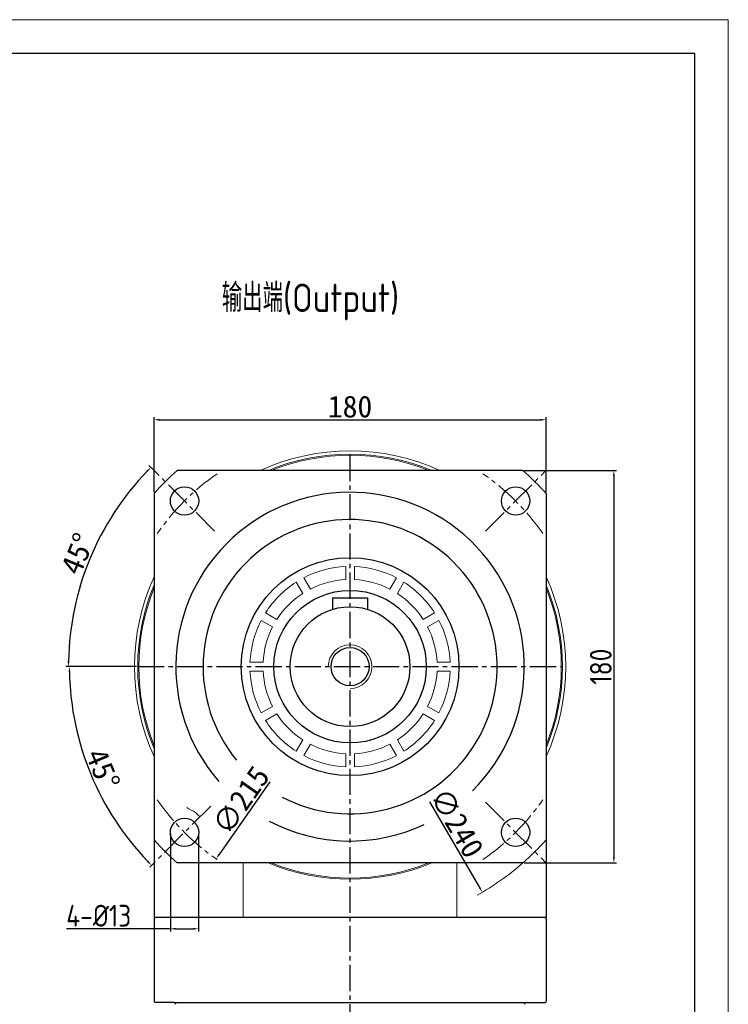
# Model space of a CAD drawing. Header units: millimetres. Extents: x 2026 to 3324, y 344 to 1261.
# Tile 7 of 7: x 2999 to 3324, y 810 to 1261. Entities that reach past the tile are written whole.
import ezdxf

# ---------------------------------------------------------------- set-up
doc = ezdxf.new("R2010")
doc.units = ezdxf.units.MM
doc.linetypes.add('点画线', pattern=[18, 12, -2, 2, -2])
for name, color, linetype in [('6文字层', 3, 'Continuous'), ('7中心线层', 7, '点画线'), ('标注线', 7, 'Continuous')]:
    doc.layers.add(name, color=color, linetype=linetype)
for name, color, linetype, lineweight in [('图框_外框线', 7, 'Continuous', 18), ('粗实线', 7, 'Continuous', 40), ('细实线', 211, 'Continuous', 18)]:
    doc.layers.add(name, color=color, linetype=linetype, lineweight=lineweight)
doc.styles.add('工程字', font='gbenor.shx', dxfattribs={"bigfont": 'gbcbig.shx'})
doc.dimstyles.new('ISO-25', dxfattribs={"dimtxt": 2.5, "dimasz": 2.5, "dimexe": 1.25, "dimexo": 0.625, "dimtad": 1, "dimtxsty": 'Standard', "dimcen": 2.5, "dimadec": 0, "dimazin": 0, "dimtfac": 1, "dimtmove": 0, "dimatfit": 3, "dimfxl": 1, "dimarcsym": 0})

# ---------------------------------------------------------------- blocks, each defined once
blk = doc.blocks.new('*D33')
at = {"layer": '6文字层', "color": 0, "lineweight": -2}
for p, q in [((3230.51, 1054.71), (3272.88, 1054.71)), ((3271.63, 1052.21), (3271.63, 877.21)), ((3230.51, 874.71), (3272.88, 874.71))]:
    blk.add_line(p, q, dxfattribs=at)
at = {"layer": '6文字层', "color": 0}
for points in [[(3272.05, 1052.21), (3271.22, 1052.21), (3271.63, 1054.71)], [(3271.22, 877.21), (3272.05, 877.21), (3271.63, 874.71)]]:
    blk.add_solid(points, dxfattribs=at)
at = {"layer": 'Defpoints', "color": 0}
for p in [(3229.88, 1054.71), (3229.88, 874.71), (3271.63, 874.71)]:
    blk.add_point(p, dxfattribs=at)
at = {"layer": '6文字层', "color": 0, "insert": (3265.63, 964.71), "char_height": 10, "attachment_point": 5, "rotation": 90, "style": '工程字'}
blk.add_mtext('180', dxfattribs=at)
blk = doc.blocks.new('*D34')
at = {"layer": '6文字层', "color": 0, "lineweight": -2}
for p, q in [((3060.26, 1054.95), (3058.18, 1057.04)), ((3052.49, 964.71), (3019.94, 964.71))]:
    blk.add_line(p, q, dxfattribs=at)
blk.add_arc((3150.51, 964.71), 129.32, 136.1076, 178.8924, dxfattribs=at)
at = {"layer": '6文字层', "color": 0}
for points in [[(3057.61, 1054.08), (3057.02, 1054.66), (3059.06, 1056.15)], [(3020.79, 967.21), (3021.63, 967.2), (3021.19, 964.71)]]:
    blk.add_solid(points, dxfattribs=at)
at = {"layer": 'Defpoints', "color": 0}
for p in [(3060.71, 1054.51), (3038.51, 1029.37), (3088.28, 1026.93), (3053.12, 964.71), (3251.2, 964.71)]:
    blk.add_point(p, dxfattribs=at)
at = {"layer": '6文字层', "color": 0, "insert": (3025.49, 1016.49), "char_height": 10, "attachment_point": 5, "rotation": 67.5}
blk.add_mtext('45%%d', dxfattribs=at)
blk = doc.blocks.new('*D35')
at = {"layer": '6文字层', "color": 0, "lineweight": -2}
for p, q in [((3060.51, 1044.71), (3060.51, 1079.21)), ((3063.01, 1077.96), (3238.01, 1077.96)), ((3240.51, 1044.71), (3240.51, 1079.21))]:
    blk.add_line(p, q, dxfattribs=at)
at = {"layer": '6文字层', "color": 0}
for points in [[(3063.01, 1078.37), (3063.01, 1077.54), (3060.51, 1077.96)], [(3238.01, 1077.54), (3238.01, 1078.37), (3240.51, 1077.96)]]:
    blk.add_solid(points, dxfattribs=at)
at = {"layer": 'Defpoints', "color": 0}
for p in [(3240.51, 1077.96), (3060.51, 1044.08), (3240.51, 1044.08)]:
    blk.add_point(p, dxfattribs=at)
at = {"layer": '6文字层', "color": 0, "insert": (3150.51, 1083.96), "char_height": 10, "attachment_point": 5}
blk.add_mtext('180', dxfattribs=at)
blk = doc.blocks.new('*D36')
at = {"layer": '6文字层', "color": 0, "lineweight": -2}
blk.add_line((3113.7, 911.95), (3090.42, 878.6), dxfattribs=at)
at = {"layer": '6文字层', "color": 0}
blk.add_solid([(3090.08, 878.84), (3090.77, 878.36), (3088.99, 876.55)], dxfattribs=at)
at = {"layer": 'Defpoints', "color": 0}
for p in [(3212.02, 1052.87), (3088.99, 876.55)]:
    blk.add_point(p, dxfattribs=at)
at = {"layer": '6文字层', "color": 0, "insert": (3100.41, 903.39), "char_height": 10, "attachment_point": 5, "rotation": 55.0934}
blk.add_mtext('∅215', dxfattribs=at)
blk = doc.blocks.new('*D37')
at = {"layer": '6文字层', "color": 0, "lineweight": -2}
for p, q in [((3052.49, 964.71), (3020.39, 964.71)), ((3060.26, 874.46), (3058.5, 872.7))]:
    blk.add_line(p, q, dxfattribs=at)
blk.add_arc((3150.51, 964.71), 128.87, 181.1115, 223.8885, dxfattribs=at)
at = {"layer": '6文字层', "color": 0}
for points in [[(3022.08, 962.21), (3021.24, 962.2), (3021.64, 964.71)], [(3057.33, 875.07), (3057.93, 875.66), (3059.38, 873.58)]]:
    blk.add_solid(points, dxfattribs=at)
at = {"layer": 'Defpoints', "color": 0}
for p in [(3053.12, 964.71), (3251.2, 964.71), (3026.03, 931.35), (3086.52, 900.71), (3060.71, 874.91)]:
    blk.add_point(p, dxfattribs=at)
at = {"layer": '6文字层', "color": 0, "insert": (3036.99, 917.69), "char_height": 10, "attachment_point": 5, "rotation": 292.5}
blk.add_mtext('45%%d', dxfattribs=at)
blk = doc.blocks.new('*D38')
at = {"layer": '6文字层', "color": 0, "lineweight": -2}
for p, q in [((3067.99, 888.07), (3067.99, 843.21)), ((3080.99, 888.07), (3080.99, 843.21)), ((3067.99, 844.46), (3020.37, 844.46)), ((3070.49, 844.46), (3078.49, 844.46))]:
    blk.add_line(p, q, dxfattribs=at)
at = {"layer": '6文字层', "color": 0}
for points in [[(3070.49, 844.88), (3070.49, 844.05), (3067.99, 844.46)], [(3078.49, 844.05), (3078.49, 844.88), (3080.99, 844.46)]]:
    blk.add_solid(points, dxfattribs=at)
at = {"layer": 'Defpoints', "color": 0}
for p in [(3067.99, 888.69), (3080.99, 888.69), (3080.99, 844.46)]:
    blk.add_point(p, dxfattribs=at)
at = {"layer": '6文字层', "color": 0, "insert": (3035.12, 850.46), "char_height": 10, "attachment_point": 5, "style": '工程字'}
blk.add_mtext('4-%%c13', dxfattribs=at)
blk = doc.blocks.new('*D39')
at = {"layer": '6文字层', "color": 0, "lineweight": -2}
blk.add_line((3186.91, 902.69), (3209.99, 863.37), dxfattribs=at)
at = {"layer": '6文字层', "color": 0}
blk.add_solid([(3209.63, 863.16), (3210.35, 863.59), (3211.25, 861.22)], dxfattribs=at)
at = {"layer": 'Defpoints', "color": 0}
for p in [(3089.76, 1068.2), (3211.25, 861.22)]:
    blk.add_point(p, dxfattribs=at)
at = {"layer": '6文字层', "color": 0, "insert": (3199.53, 893.04), "char_height": 10, "attachment_point": 5, "rotation": 300.412}
blk.add_mtext('∅240', dxfattribs=at)

msp = doc.modelspace()

# ---------------------------------------------------------------- linework, layer by layer
at = {"color": 7, "linetype": 'Continuous', "lineweight": 15}
for p, q in [((3060.5088, 923.4645), (3060.5088, 849.7077)), ((3240.5088, 923.4645), (3240.5088, 849.7077)), ((3101.4553, 874.7077), (3101.4553, 849.7077)), ((3199.5624, 874.7077), (3199.5624, 849.7077))]:
    msp.add_line(p, q, dxfattribs=at)
for radius, start, end in [(99, 65.380023, 114.619977), (97.5, 67.380135, 112.619865), (97, 68.099815, 111.900185), (99, 155.380023, 204.619977), (99, 335.380023, 24.619977), (97.5, 157.380135, 202.619865), (97, 158.099815, 201.900185), (97.5, 337.380135, 22.619865), (97, 338.099815, 21.900185), (97.5, 223.328773, 225), (97.5, 247.380135, 292.619865), (97, 248.099815, 291.900185)]:
    msp.add_arc((3150.5088, 964.7077), radius, start, end, dxfattribs=at)
msp.add_open_spline([(3075.5208, 900.0718), (3076.8404, 899.3303), (3078.1944, 898.5718), (3079.5846, 897.8048)], degree=3, dxfattribs=at)
at = {"layer": '7中心线层'}
for p, q in [((3150.5088, 743.8507), (3150.5088, 1063.1023)), ((3053.1188, 964.7077), (3247.7188, 964.7077))]:
    msp.add_line(p, q, dxfattribs=at)
at = {"layer": '7中心线层', "lineweight": 13}
for p, q in [((3088.2834, 1026.9331), (3060.7063, 1054.5102)), ((3212.7342, 1026.9331), (3240.3114, 1054.5102)), ((3086.5157, 900.7145), (3060.7063, 874.9051)), ((3212.7342, 902.4823), (3240.3114, 874.9051))]:
    msp.add_line(p, q, dxfattribs=at)
for start, end in [(124.59251, 145.40749), (34.59251, 55.40749), (214.59251, 235.40749), (304.59251, 325.40749)]:
    msp.add_arc((3150.5088, 964.7077), 107.5, start, end, dxfattribs=at)
at = {"layer": '图框_外框线', "color": 3}
msp.add_lwpolyline([(2026.2507, 343.6688), (3324.1901, 343.6688), (3324.1901, 1261.4973), (2026.2507, 1261.4973)], close=True, dxfattribs=at)
at = {"layer": '图框_外框线', "color": 3, "lineweight": 25}
msp.add_lwpolyline([(2103.509, 359.1204), (3308.7384, 359.1204), (3308.7384, 1246.0457), (2103.509, 1246.0457)], close=True, dxfattribs=at)
at = {"layer": '粗实线', "lineweight": 30}
for p, q in [((3229.8814, 1054.7077), (3071.1363, 1054.7077)), ((3060.5088, 1044.0802), (3060.5088, 885.3351)), ((3240.5088, 1044.0802), (3240.5088, 885.3351)), ((3060.5088, 885.3351), (3060.5088, 849.6177)), ((3240.5088, 885.3351), (3240.5088, 849.6177)), ((3229.8814, 874.7077), (3071.1363, 874.7077)), ((3061.0088, 849.6177), (3060.5088, 849.1177)), ((3061.0088, 849.6177), (3060.5088, 849.6177)), ((3240.5088, 849.6177), (3061.0088, 849.6177)), ((3240.5088, 849.1177), (3240.0088, 849.6177)), ((3060.5088, 849.1177), (3060.5088, 811.1177)), ((3240.5088, 849.1177), (3240.5088, 811.1177)), ((3060.5088, 811.1177), (3061.0088, 810.6177)), ((3069.7088, 810.6177), (3061.0088, 810.6177)), ((3069.7088, 810.6177), (3231.3088, 810.6177)), ((3231.3088, 810.6177), (3240.0088, 810.6177)), ((3240.0088, 810.6177), (3240.5088, 811.1177))]:
    msp.add_line(p, q, dxfattribs=at)
at = {"layer": '粗实线', "color": 0, "lineweight": 30}
for p, q in [((3142.5088, 996.2077), (3142.5088, 991.0183)), ((3142.5088, 996.2077), (3158.5088, 996.2077)), ((3158.5088, 996.2077), (3158.5088, 991.0183))]:
    msp.add_line(p, q, dxfattribs=at)
at = {"layer": '粗实线', "lineweight": 30}
for centre in [(3074.4948, 1040.7216), (3226.5228, 1040.7216), (3226.5228, 888.6937)]:
    msp.add_circle(centre, 6.5, dxfattribs=at)
at = {"layer": '粗实线', "color": 0, "lineweight": 30}
for centre, radius in [((3150.5088, 964.7077), 50), ((3150.5088, 964.7077), 35), ((3150.5088, 964.7077), 27.5), ((3150.5088, 964.7077), 8.75), ((3074.4948, 888.6937), 6.5)]:
    msp.add_circle(centre, radius, dxfattribs=at)
for start, end in [(131.409622, 138.590378), (41.409622, 48.590378), (221.409622, 228.590378), (311.409622, 318.590378)]:
    msp.add_arc((3150.5088, 964.7077), 120, start, end, dxfattribs=at)
at = {"layer": '粗实线', "lineweight": 30}
for centre, radius, start, end in [((3150.5088, 964.7077), 80, 314.588263, 221.114622), ((3150.5088, 964.7077), 67.5, 242.428913, 219.478424), ((3150.5088, 964.7077), 80, 242.347877, 295.163444), ((3069.7088, 809.8177), 0.8, 0, 90), ((3231.3088, 809.8177), 0.8, 90, 180)]:
    msp.add_arc(centre, radius, start, end, dxfattribs=at)
at = {"layer": '细实线', "color": 0}
for p, q in [((3148.5088, 1010.6642), (3148.5088, 1004.6576)), ((3152.5088, 1010.6642), (3152.5088, 1004.6576)), ((3125.7985, 1003.5072), (3128.8018, 998.3054)), ((3129.2626, 1005.5072), (3132.2659, 1000.3054)), ((3171.755, 1005.5072), (3168.7517, 1000.3054)), ((3175.2191, 1003.5072), (3172.2159, 998.3054)), ((3111.7093, 989.418), (3116.9111, 986.4147)), ((3189.3083, 989.418), (3184.1065, 986.4147)), ((3109.7093, 985.9539), (3114.9111, 982.9506)), ((3191.3083, 985.9539), (3186.1065, 982.9506)), ((3104.5523, 966.7077), (3110.5588, 966.7077)), ((3196.4653, 966.7077), (3190.4588, 966.7077)), ((3104.5523, 962.7077), (3110.5588, 962.7077)), ((3196.4653, 962.7077), (3190.4588, 962.7077)), ((3109.7093, 943.4615), (3114.9111, 946.4647)), ((3191.3083, 943.4615), (3186.1065, 946.4647)), ((3111.7093, 939.9974), (3116.9111, 943.0006)), ((3189.3083, 939.9974), (3184.1065, 943.0006)), ((3125.7985, 925.9082), (3128.8018, 931.11)), ((3175.2191, 925.9082), (3172.2159, 931.11)), ((3129.2626, 923.9082), (3132.2659, 929.11)), ((3171.755, 923.9082), (3168.7517, 929.11)), ((3148.5088, 918.7512), (3148.5088, 924.7577)), ((3152.5088, 918.7512), (3152.5088, 924.7577))]:
    msp.add_line(p, q, dxfattribs=at)
for radius, start, end in [(46, 92.491906, 117.508094), (46, 62.491906, 87.508094), (46, 122.491906, 147.508094), (40, 92.865984, 117.134016), (40, 62.865984, 87.134016), (46, 32.491906, 57.508094), (40, 122.865984, 147.134016), (40, 32.865984, 57.134016), (46, 152.491906, 177.508094), (46, 2.491906, 27.508094), (40, 152.865984, 177.134016), (40, 2.865984, 27.134016), (46, 182.491906, 207.508094), (40, 182.865984, 207.134016), (40, 332.865984, 357.134016), (46, 332.491906, 357.508094), (46, 212.491906, 237.508094), (40, 212.865984, 237.134016), (40, 302.865984, 327.134016), (46, 302.491906, 327.508094), (40, 242.865984, 267.134016), (40, 272.865984, 297.134016), (46, 242.491906, 267.508094), (46, 272.491906, 297.508094), (120, 299.075403, 311.409622)]:
    msp.add_arc((3150.5088, 964.7077), radius, start, end, dxfattribs=at)
at = {"layer": '细实线', "color": 0, "lineweight": 13}
msp.add_arc((3150.5088, 964.7077), 10, 270, 180, dxfattribs=at)

# ---------------------------------------------------------------- texts
at = {"layer": '标注线', "color": 0, "insert": (3091.6312, 1140.4213), "char_height": 13, "width": 179.317084, "attachment_point": 1, "style": '工程字'}
msp.add_mtext('输出端(Output)', dxfattribs=at)

# ---------------------------------------------------------------- dimensions: what is measured, and where the dimension line sits
at = {"layer": '6文字层'}
dim = msp.add_linear_dim(base=(3240.5088, 1077.9569), p1=(3060.5088, 1044.0802), p2=(3240.5088, 1044.0802), dimstyle='ISO-25', override={"dimtxt": 10, "dimgap": 1}, dxfattribs=at)
dim.commit()
dim.dimension.update_dxf_attribs({"geometry": '*D35', "text_midpoint": (3150.5088, 1083.9569)})
for p1, p2, picture, middle in [((3089.7632, 1068.1966), (3211.2545, 861.2187), '*D39', (3194.3602, 890.0005)), ((3212.0246, 1052.867), (3088.9931, 876.5484), '*D36', (3105.3257, 899.955))]:
    dim = msp.add_diameter_dim_2p(p1=p1, p2=p2, dimstyle='ISO-25', override={"dimtxt": 10, "dimgap": 1}, dxfattribs=at)
    dim.commit()
    dim.dimension.update_dxf_attribs({"geometry": picture, "text_midpoint": middle, "dimtype": 163})
for base, line2, picture, middle in [((3038.5113, 1029.3695), ((3088.2834, 1026.9331), (3060.7063, 1054.5102)), '*D34', (3025.4861, 1016.4938)), ((3026.0284, 931.3532), ((3086.5157, 900.7145), (3060.7063, 874.9051)), '*D37', (3036.9902, 917.6867))]:
    dim = msp.add_angular_dim_2l(base=base, line1=((3053.1188, 964.7077), (3251.2027, 964.7077)), line2=line2, dimstyle='ISO-25', override={"dimtxt": 10, "dimgap": 1}, dxfattribs=at)
    dim.commit()
    dim.dimension.update_dxf_attribs({"geometry": picture, "text_midpoint": middle})
dim = msp.add_linear_dim(base=(3271.6323, 874.7077), p1=(3229.8814, 1054.7077), p2=(3229.8814, 874.7077), angle=90, dimstyle='ISO-25', override={"dimtxt": 10, "dimgap": 1, "dimtxsty": '工程字'}, dxfattribs=at)
dim.commit()
dim.dimension.update_dxf_attribs({"geometry": '*D33', "text_midpoint": (3271.6323, 964.7077), "dimtype": 160})
dim = msp.add_linear_dim(base=(3080.9948, 844.4618), p1=(3067.9948, 888.6937), p2=(3080.9948, 888.6937), text='4-%%c<>', dimstyle='ISO-25', override={"dimtxt": 10, "dimgap": 1, "dimtxsty": '工程字'}, dxfattribs=at)
dim.commit()
dim.dimension.update_dxf_attribs({"geometry": '*D38', "text_midpoint": (3035.1198, 844.4618), "dimtype": 160})

doc.saveas('drawing.dxf')
